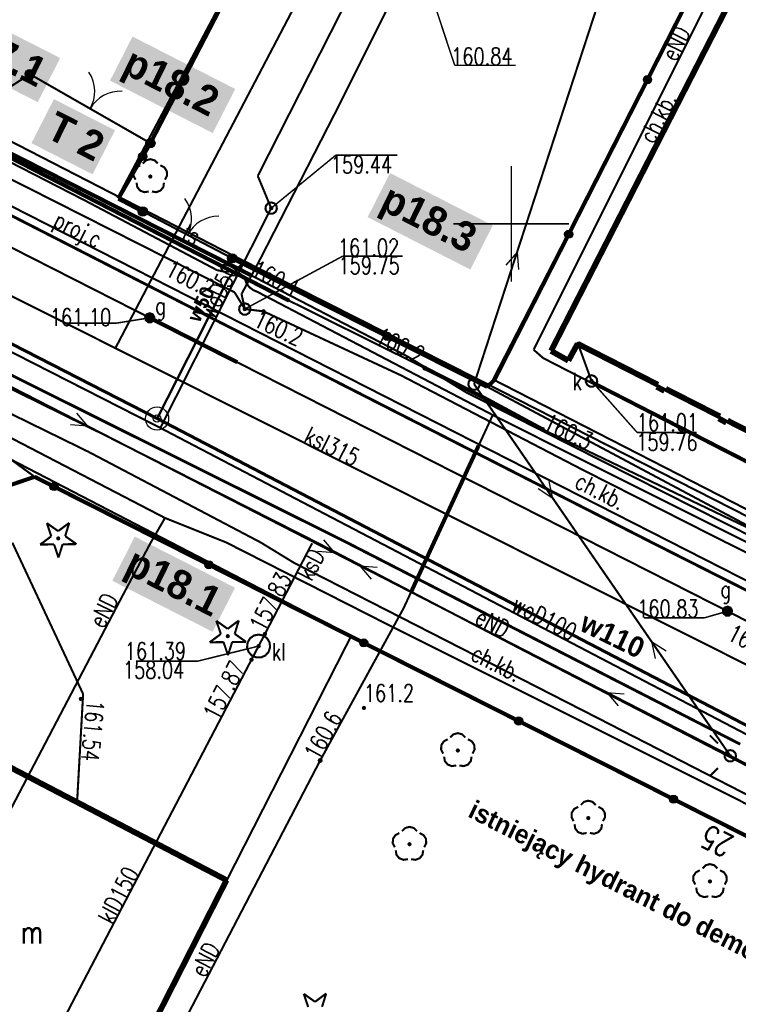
# Model space of a CAD drawing. Extents: x 0 to 7432618, y -40 to 5712028.
# Tile 37 of 165: x 7430579 to 7430610, y 5711566 to 5711609. Entities that reach past the tile are written whole.
import ezdxf
from ezdxf.enums import TextEntityAlignment as Align

# ---------------------------------------------------------------- set-up
doc = ezdxf.new("R2010")
doc.units = 0
doc.header["$MEASUREMENT"] = 0
for name, pattern in [('0', [1.5, 1, -0.5]), ('2218', [1, 0.5, -0.5]), ('3901', [0]), ('5102', [0])]:
    doc.linetypes.add(name, pattern=pattern)
for name, color, linetype in [('Dzialki', 7, 'Continuous'), ('EADTD_T_0', 7, 'Continuous'), ('EGBB_E_T_0', 7, 'Continuous'), ('EGBB_L_0', 7, 'Continuous'), ('OPISY', 7, 'Continuous'), ('OTK_E_T_1', 7, 'Continuous'), ('OTK_L_0', 7, 'Continuous'), ('OTK_L_1', 7, 'Continuous'), ('OTK_L_2', 7, 'Continuous'), ('OTO_L_0', 7, 'Continuous'), ('OTO_L_1', 7, 'Continuous'), ('OTR_T_0', 7, 'Continuous'), ('OTR_T_1', 7, 'Continuous'), ('OTZ_T_0', 7, 'Continuous'), ('OTZ_T_1', 7, 'Continuous'), ('P_SUCP_E_T_0', 7, 'Continuous'), ('P_SUCP_L_0', 7, 'Continuous'), ('SUE_T_3', 7, 'Continuous'), ('SUEP_E_T_0', 7, 'Continuous'), ('SUEP_L_0', 7, 'Continuous'), ('SUER_T_0', 7, 'Continuous'), ('SUG_E_T_4', 7, 'Continuous'), ('SUG_T_2', 7, 'Continuous'), ('SUGP_L_0', 7, 'Continuous'), ('SUGR_T_0', 7, 'Continuous'), ('SUK_E_T_2', 7, 'Continuous'), ('SUK_E_T_4', 7, 'Continuous'), ('SUK_T_2', 7, 'Continuous'), ('SUK_T_3', 7, 'Continuous'), ('SUKP_E_T_0', 7, 'Continuous'), ('SUKP_L_0', 7, 'Continuous'), ('SUKR_T_0', 7, 'Continuous'), ('SUL_L_1', 7, 'Continuous'), ('SUP_T_0', 7, 'Continuous'), ('SUP_T_2', 7, 'Continuous'), ('SUTP_E_T_0', 7, 'Continuous'), ('SUTP_L_0', 7, 'Continuous'), ('SUTR_T_0', 7, 'Continuous'), ('SUWP_E_T_0', 7, 'Continuous'), ('SUWP_L_0', 7, 'Continuous'), ('SUWR_T_0', 7, 'Continuous'), ('Uzytki', 7, 'Continuous'), ('zakres', 7, 'Continuous')]:
    doc.layers.add(name, color=color, linetype=linetype)
doc.layers.add('woda przyłącze', color=140, linetype='Continuous', lineweight=50)
doc.layers.add('woda sieć', color=150, linetype='Continuous', lineweight=70)
doc.styles.add('25', font='GOTHIC.TTF', dxfattribs={"oblique": 8, "height": 0.35})
doc.styles.add('STYL_ARIAL', font='simplex', dxfattribs={"width": 0.75, "oblique": 0.1})

# ---------------------------------------------------------------- blocks, each defined once
blk = doc.blocks.new('OTOB')
at = {"color": 0}
for centre, start, end in [((-1.5, 0), 0, 63.2606), ((1.5, 0), 116.7394, 180)]:
    blk.add_arc(centre, 1.5, start, end, dxfattribs=at)
blk = doc.blocks.new('KOGR')
at = {"color": 0}
for radius in [0.2, 0.18, 0.16, 0.14, 0.12, 0.1, 0.08, 0.06, 0.04, 0.02]:
    blk.add_circle((0, 0), radius, dxfattribs=at)

msp = doc.modelspace()

# ---------------------------------------------------------------- hatches: boundary and pattern name
at = {"layer": 'woda sieć', "linetype": 'ByBlock'}
for points in [[(7430580.499, 5711607.168), (7430576.164, 5711609.377), (7430575.193, 5711607.471), (7430579.528, 5711605.262)], [(7430588.067, 5711605.832), (7430583.625, 5711608.096), (7430582.654, 5711606.19), (7430587.095, 5711603.926)], [(7430582.87, 5711604.047), (7430580.228, 5711605.393), (7430579.256, 5711603.487), (7430581.898, 5711602.141)], [(7430599.202, 5711599.934), (7430594.761, 5711602.197), (7430593.789, 5711600.291), (7430598.231, 5711598.028)], [(7430588.059, 5711584.276), (7430583.724, 5711586.485), (7430582.753, 5711584.579), (7430587.088, 5711582.37)]]:
    msp.add_hatch(color=256, dxfattribs=at).paths.add_polyline_path(points)

# ---------------------------------------------------------------- linework, layer by layer
at = {"layer": 'Dzialki', "color": 18, "true_color": 0x000000, "const_width": 0.09}
for points in [[(7430529.72, 5711628.59), (7430583.01, 5711601.18)], [(7430583.01, 5711601.18), (7430596.889, 5711627.354)], [(7430599.08, 5711593.02), (7430609.73, 5711613.73)], [(7430583.01, 5711601.18), (7430584.03, 5711600.66)], [(7430584.03, 5711600.66), (7430587.94, 5711598.65)], [(7430587.94, 5711598.65), (7430599.08, 5711593.02)], [(7430593.08, 5711582.19), (7430565.27, 5711596.61)], [(7430599.08, 5711593.02), (7430659.8, 5711562.1)], [(7430579.355, 5711555.245), (7430593.08, 5711582.19)], [(7430623.58, 5711566.82), (7430593.08, 5711582.19)]]:
    msp.add_lwpolyline(points, dxfattribs=at)
at = {"layer": 'EGBB_L_0', "color": 18, "true_color": 0x000000, "const_width": 0.25}
for points in [[(7430614.134, 5711618.737), (7430601.72, 5711594.51)], [(7430601.72, 5711594.51), (7430602.47, 5711594.09)], [(7430602.47, 5711594.09), (7430602.87, 5711594.82)], [(7430602.87, 5711594.82), (7430606.34, 5711593.05)], [(7430606.34, 5711593.05), (7430606.29, 5711592.96)], [(7430606.29, 5711592.96), (7430606.63, 5711592.78)], [(7430606.63, 5711592.78), (7430606.68, 5711592.87)], [(7430606.68, 5711592.87), (7430609.02, 5711591.68)], [(7430609.02, 5711591.68), (7430608.97, 5711591.59)], [(7430608.97, 5711591.59), (7430609.3, 5711591.41)], [(7430609.3, 5711591.41), (7430609.35, 5711591.5)], [(7430609.35, 5711591.5), (7430611.66, 5711590.32)], [(7430587.69, 5711571.637), (7430576.183, 5711577.636)], [(7430582.431, 5711561.301), (7430587.69, 5711571.637)]]:
    msp.add_lwpolyline(points, dxfattribs=at)
at = {"layer": 'OPISY', "color": 6}
for radius in [0.5, 0.16]:
    msp.add_circle((7430584.685, 5711591.587), radius, dxfattribs=at)
at = {"layer": 'OTK_L_0', "color": 18, "linetype": '0', "true_color": 0x000000, "const_width": 0.09}
for points in [[(7430587.44, 5711595.73), (7430569.92, 5711604.69)], [(7430571.14, 5711597.08), (7430592.89, 5711586.23)], [(7430606.04, 5711586.25), (7430587.44, 5711595.73)], [(7430592.89, 5711586.23), (7430609.9, 5711577.51)], [(7430620.11, 5711579.14), (7430606.04, 5711586.25)]]:
    msp.add_lwpolyline(points, dxfattribs=at)
at = {"layer": 'OTK_L_1', "color": 18, "true_color": 0x000000, "const_width": 0.125}
for points in [[(7430587.44, 5711595.73), (7430569.92, 5711604.69)], [(7430571.14, 5711597.08), (7430592.89, 5711586.23)], [(7430606.04, 5711586.25), (7430587.44, 5711595.73)], [(7430592.89, 5711586.23), (7430609.9, 5711577.51)], [(7430620.11, 5711579.14), (7430606.04, 5711586.25)]]:
    msp.add_lwpolyline(points, dxfattribs=at)
at = {"layer": 'OTK_L_2', "color": 18, "linetype": '0', "true_color": 0x000000, "const_width": 0.09}
for points in [[(7430601.72, 5711594.51), (7430614.134, 5711618.737)], [(7430609.708, 5711613.724), (7430599.27, 5711593.25)], [(7430579.19, 5711606.47), (7430576.32, 5711604.63)], [(7430584.398, 5711603.489), (7430579.19, 5711606.47)], [(7430569.92, 5711604.69), (7430587.44, 5711595.73)], [(7430583.011, 5711601.092), (7430584.398, 5711603.489)], [(7430584.069, 5711600.537), (7430583.011, 5711601.092)], [(7430587.936, 5711598.513), (7430584.069, 5711600.537)], [(7430598.961, 5711592.959), (7430587.936, 5711598.513)], [(7430592.89, 5711586.23), (7430571.14, 5711597.08)], [(7430587.44, 5711595.73), (7430606.04, 5711586.25)], [(7430602.87, 5711594.82), (7430602.47, 5711594.09)], [(7430606.34, 5711593.05), (7430602.87, 5711594.82)], [(7430602.47, 5711594.09), (7430601.72, 5711594.51)], [(7430670.82, 5711554.65), (7430598.961, 5711592.959)], [(7430599.27, 5711593.25), (7430635.6, 5711574.64)], [(7430606.29, 5711592.96), (7430606.34, 5711593.05)], [(7430606.63, 5711592.78), (7430606.29, 5711592.96)], [(7430606.68, 5711592.87), (7430606.63, 5711592.78)], [(7430609.02, 5711591.68), (7430606.68, 5711592.87)], [(7430608.97, 5711591.59), (7430609.02, 5711591.68)], [(7430609.3, 5711591.41), (7430608.97, 5711591.59)], [(7430609.35, 5711591.5), (7430609.3, 5711591.41)], [(7430611.66, 5711590.32), (7430609.35, 5711591.5)], [(7430578.37, 5711589.82), (7430579.393, 5711589.069)], [(7430579.393, 5711589.069), (7430592.997, 5711582.207)], [(7430581.49, 5711579.68), (7430578.43, 5711586.22)], [(7430609.9, 5711577.51), (7430592.89, 5711586.23)], [(7430606.04, 5711586.25), (7430620.11, 5711579.14)], [(7430592.997, 5711582.207), (7430620.41, 5711568.38)], [(7430581.229, 5711575.005), (7430581.49, 5711579.68)], [(7430576.183, 5711577.636), (7430581.229, 5711575.005)]]:
    msp.add_lwpolyline(points, dxfattribs=at)
at = {"layer": 'OTO_L_0', "color": 18, "linetype": '3901', "true_color": 0x000000, "const_width": 0.175}
for points in [[(7430590.99, 5711616.22), (7430584.398, 5711603.489)], [(7430599.27, 5711593.25), (7430609.708, 5711613.724)], [(7430584.398, 5711603.489), (7430583.011, 5711601.092)], [(7430583.011, 5711601.092), (7430584.069, 5711600.537)], [(7430587.936, 5711598.513), (7430598.961, 5711592.959)], [(7430598.961, 5711592.959), (7430599.27, 5711593.25)], [(7430579.393, 5711589.069), (7430577.275, 5711588.349)], [(7430592.997, 5711582.207), (7430579.393, 5711589.069)], [(7430620.41, 5711568.38), (7430592.997, 5711582.207)]]:
    msp.add_lwpolyline(points, dxfattribs=at)
at = {"layer": 'OTO_L_0', "color": 18, "true_color": 0x000000}
for centre, radius in [((7430605.89, 5711606.235), 0.175), ((7430605.89, 5711606.235), 0.158), ((7430605.89, 5711606.235), 0.14), ((7430605.89, 5711606.235), 0.122), ((7430605.89, 5711606.235), 0.105), ((7430605.89, 5711606.235), 0.0875), ((7430605.89, 5711606.235), 0.07), ((7430605.89, 5711606.235), 0.0525), ((7430605.89, 5711606.235), 0.035), ((7430584.066, 5711602.915), 0.175), ((7430584.066, 5711602.915), 0.158), ((7430584.066, 5711602.915), 0.14), ((7430584.066, 5711602.915), 0.122), ((7430584.066, 5711602.915), 0.105), ((7430584.066, 5711602.915), 0.0875), ((7430584.066, 5711602.915), 0.07), ((7430584.066, 5711602.915), 0.0525), ((7430584.066, 5711602.915), 0.035), ((7430602.484, 5711599.553), 0.175), ((7430602.484, 5711599.553), 0.158), ((7430602.484, 5711599.553), 0.14), ((7430602.484, 5711599.553), 0.122), ((7430602.484, 5711599.553), 0.105), ((7430602.484, 5711599.553), 0.0875), ((7430602.484, 5711599.553), 0.07), ((7430602.484, 5711599.553), 0.0525), ((7430602.484, 5711599.553), 0.035), ((7430594.634, 5711595.139), 0.175), ((7430594.634, 5711595.139), 0.158), ((7430594.634, 5711595.139), 0.14), ((7430594.634, 5711595.139), 0.122), ((7430594.634, 5711595.139), 0.105), ((7430594.634, 5711595.139), 0.0875), ((7430594.634, 5711595.139), 0.07), ((7430594.634, 5711595.139), 0.0525), ((7430594.634, 5711595.139), 0.035), ((7430580.232, 5711588.646), 0.175), ((7430580.232, 5711588.646), 0.158), ((7430580.232, 5711588.646), 0.14), ((7430580.232, 5711588.646), 0.122), ((7430580.232, 5711588.646), 0.105), ((7430580.232, 5711588.646), 0.0875), ((7430580.232, 5711588.646), 0.07), ((7430580.232, 5711588.646), 0.0525), ((7430580.232, 5711588.646), 0.035), ((7430586.928, 5711585.268), 0.175), ((7430586.928, 5711585.268), 0.158), ((7430586.928, 5711585.268), 0.14), ((7430586.928, 5711585.268), 0.122), ((7430586.928, 5711585.268), 0.105), ((7430586.928, 5711585.268), 0.0875), ((7430586.928, 5711585.268), 0.07), ((7430586.928, 5711585.268), 0.0525), ((7430586.928, 5711585.268), 0.035), ((7430593.625, 5711581.891), 0.175), ((7430593.625, 5711581.891), 0.158), ((7430593.625, 5711581.891), 0.14), ((7430593.625, 5711581.891), 0.122), ((7430593.625, 5711581.891), 0.105), ((7430593.625, 5711581.891), 0.0875), ((7430593.625, 5711581.891), 0.07), ((7430593.625, 5711581.891), 0.0525), ((7430593.625, 5711581.891), 0.035), ((7430600.321, 5711578.513), 0.175), ((7430600.321, 5711578.513), 0.158), ((7430600.321, 5711578.513), 0.14), ((7430600.321, 5711578.513), 0.122), ((7430600.321, 5711578.513), 0.105), ((7430600.321, 5711578.513), 0.0875), ((7430600.321, 5711578.513), 0.07), ((7430600.321, 5711578.513), 0.0525), ((7430600.321, 5711578.513), 0.035), ((7430607.017, 5711575.135), 0.175), ((7430607.017, 5711575.135), 0.158), ((7430607.017, 5711575.135), 0.14), ((7430607.017, 5711575.135), 0.122), ((7430607.017, 5711575.135), 0.105), ((7430607.017, 5711575.135), 0.0875), ((7430607.017, 5711575.135), 0.07), ((7430607.017, 5711575.135), 0.0525), ((7430607.017, 5711575.135), 0.035)]:
    msp.add_circle(centre, radius, dxfattribs=at)
at = {"layer": 'OTO_L_1', "color": 18, "true_color": 0x000000, "const_width": 0.09}
for points in [[(7430579.19, 5711606.47), (7430584.398, 5711603.489)], [(7430584.398, 5711603.489), (7430579.19, 5711606.47)], [(7430584.069, 5711600.537), (7430587.936, 5711598.513)], [(7430587.936, 5711598.513), (7430584.069, 5711600.537)]]:
    msp.add_lwpolyline(points, dxfattribs=at)
at = {"layer": 'OTR_T_0', "color": 18, "true_color": 0x000000, "const_width": 0.09}
msp.add_lwpolyline([(7430581.39, 5711579.515), (7430581.422, 5711579.502), (7430581.435, 5711579.47), (7430581.422, 5711579.438), (7430581.39, 5711579.425), (7430581.358, 5711579.438), (7430581.345, 5711579.47), (7430581.358, 5711579.502), (7430581.39, 5711579.515)], dxfattribs=at)
at = {"layer": 'OTR_T_1', "color": 18, "true_color": 0x000000, "const_width": 0.09}
msp.add_lwpolyline([(7430593.63, 5711579.125), (7430593.662, 5711579.112), (7430593.675, 5711579.08), (7430593.662, 5711579.048), (7430593.63, 5711579.035), (7430593.598, 5711579.048), (7430593.585, 5711579.08), (7430593.598, 5711579.112), (7430593.63, 5711579.125)], dxfattribs=at)
at = {"layer": 'OTZ_T_0', "color": 96, "true_color": 0x008000, "const_width": 0.09}
for points in [[(7430584.07, 5711602.61), (7430584.207, 5711602.747), (7430584.394, 5711602.797), (7430584.581, 5711602.747), (7430584.718, 5711602.61)], [(7430583.758, 5711601.912), (7430583.67, 5711602.085), (7430583.681, 5711602.278), (7430583.786, 5711602.441), (7430583.958, 5711602.529)], [(7430584.83, 5711602.529), (7430585.002, 5711602.441), (7430585.107, 5711602.278), (7430585.118, 5711602.085), (7430585.03, 5711601.912)], [(7430584.325, 5711601.4), (7430584.134, 5711601.37), (7430583.953, 5711601.44), (7430583.831, 5711601.59), (7430583.801, 5711601.781)], [(7430584.394, 5711602.092), (7430584.426, 5711602.078), (7430584.439, 5711602.047), (7430584.426, 5711602.015), (7430584.394, 5711602.002), (7430584.362, 5711602.015), (7430584.349, 5711602.047), (7430584.362, 5711602.078), (7430584.394, 5711602.092)], [(7430584.987, 5711601.781), (7430584.957, 5711601.59), (7430584.835, 5711601.44), (7430584.654, 5711601.37), (7430584.463, 5711601.4)], [(7430597.366, 5711577.803), (7430597.503, 5711577.94), (7430597.69, 5711577.99), (7430597.877, 5711577.94), (7430598.014, 5711577.803)], [(7430597.054, 5711577.106), (7430596.966, 5711577.278), (7430596.977, 5711577.472), (7430597.082, 5711577.634), (7430597.254, 5711577.723)], [(7430598.126, 5711577.723), (7430598.298, 5711577.634), (7430598.403, 5711577.472), (7430598.414, 5711577.278), (7430598.326, 5711577.106)], [(7430597.69, 5711577.285), (7430597.722, 5711577.272), (7430597.735, 5711577.24), (7430597.722, 5711577.208), (7430597.69, 5711577.195), (7430597.658, 5711577.208), (7430597.645, 5711577.24), (7430597.658, 5711577.272), (7430597.69, 5711577.285)], [(7430597.621, 5711576.594), (7430597.43, 5711576.564), (7430597.249, 5711576.633), (7430597.127, 5711576.784), (7430597.097, 5711576.975)], [(7430598.283, 5711576.975), (7430598.253, 5711576.784), (7430598.131, 5711576.633), (7430597.95, 5711576.564), (7430597.759, 5711576.594)], [(7430603.006, 5711574.883), (7430603.143, 5711575.02), (7430603.33, 5711575.07), (7430603.517, 5711575.02), (7430603.654, 5711574.883)], [(7430602.694, 5711574.186), (7430602.606, 5711574.358), (7430602.617, 5711574.552), (7430602.722, 5711574.714), (7430602.895, 5711574.803)], [(7430603.766, 5711574.803), (7430603.938, 5711574.714), (7430604.043, 5711574.552), (7430604.054, 5711574.358), (7430603.966, 5711574.186)], [(7430603.33, 5711574.365), (7430603.362, 5711574.352), (7430603.375, 5711574.32), (7430603.362, 5711574.288), (7430603.33, 5711574.275), (7430603.298, 5711574.288), (7430603.285, 5711574.32), (7430603.298, 5711574.352), (7430603.33, 5711574.365)], [(7430595.276, 5711573.753), (7430595.413, 5711573.89), (7430595.6, 5711573.94), (7430595.787, 5711573.89), (7430595.924, 5711573.753)], [(7430603.261, 5711573.674), (7430603.07, 5711573.644), (7430602.889, 5711573.713), (7430602.767, 5711573.864), (7430602.737, 5711574.055)], [(7430603.923, 5711574.055), (7430603.893, 5711573.864), (7430603.771, 5711573.713), (7430603.59, 5711573.644), (7430603.399, 5711573.674)], [(7430594.964, 5711573.056), (7430594.876, 5711573.228), (7430594.887, 5711573.422), (7430594.992, 5711573.584), (7430595.164, 5711573.673)], [(7430596.036, 5711573.673), (7430596.208, 5711573.584), (7430596.313, 5711573.422), (7430596.324, 5711573.228), (7430596.236, 5711573.056)], [(7430595.531, 5711572.544), (7430595.34, 5711572.514), (7430595.159, 5711572.583), (7430595.037, 5711572.734), (7430595.007, 5711572.925)], [(7430595.6, 5711573.235), (7430595.632, 5711573.222), (7430595.645, 5711573.19), (7430595.632, 5711573.158), (7430595.6, 5711573.145), (7430595.568, 5711573.158), (7430595.555, 5711573.19), (7430595.568, 5711573.222), (7430595.6, 5711573.235)], [(7430596.193, 5711572.925), (7430596.163, 5711572.734), (7430596.041, 5711572.583), (7430595.86, 5711572.514), (7430595.669, 5711572.544)], [(7430607.954, 5711571.446), (7430607.866, 5711571.618), (7430607.877, 5711571.812), (7430607.982, 5711571.974), (7430608.154, 5711572.062)], [(7430608.266, 5711572.143), (7430608.403, 5711572.28), (7430608.59, 5711572.33), (7430608.777, 5711572.28), (7430608.914, 5711572.143)], [(7430609.026, 5711572.062), (7430609.198, 5711571.974), (7430609.303, 5711571.812), (7430609.314, 5711571.618), (7430609.226, 5711571.446)], [(7430608.59, 5711571.625), (7430608.622, 5711571.612), (7430608.635, 5711571.58), (7430608.622, 5711571.548), (7430608.59, 5711571.535), (7430608.558, 5711571.548), (7430608.545, 5711571.58), (7430608.558, 5711571.612), (7430608.59, 5711571.625)], [(7430608.521, 5711570.934), (7430608.33, 5711570.904), (7430608.149, 5711570.973), (7430608.027, 5711571.124), (7430607.997, 5711571.315)], [(7430609.183, 5711571.315), (7430609.153, 5711571.124), (7430609.031, 5711570.973), (7430608.85, 5711570.904), (7430608.659, 5711570.934)]]:
    msp.add_lwpolyline(points, dxfattribs=at)
at = {"layer": 'OTZ_T_1', "color": 96, "true_color": 0x008000, "const_width": 0.09}
for points in [[(7430579.921, 5711587.068), (7430580.41, 5711586.721)], [(7430580.113, 5711586.499), (7430579.921, 5711587.068)], [(7430580.41, 5711586.721), (7430580.891, 5711587.08)], [(7430580.891, 5711587.08), (7430580.713, 5711586.507)], [(7430579.632, 5711586.141), (7430580.113, 5711586.499)], [(7430580.713, 5711586.507), (7430581.203, 5711586.16)], [(7430580.232, 5711586.148), (7430579.632, 5711586.141)], [(7430580.425, 5711585.58), (7430580.232, 5711586.148)], [(7430580.414, 5711586.451), (7430580.446, 5711586.438), (7430580.459, 5711586.406), (7430580.446, 5711586.374), (7430580.414, 5711586.361), (7430580.383, 5711586.374), (7430580.369, 5711586.406), (7430580.383, 5711586.438), (7430580.414, 5711586.451)], [(7430580.603, 5711586.153), (7430580.425, 5711585.58)], [(7430581.203, 5711586.16), (7430580.603, 5711586.153)], [(7430587.25, 5711582.844), (7430587.74, 5711582.497)], [(7430587.443, 5711582.275), (7430587.25, 5711582.844)], [(7430587.74, 5711582.497), (7430588.221, 5711582.856)], [(7430588.221, 5711582.856), (7430588.043, 5711582.283)], [(7430586.962, 5711581.917), (7430587.443, 5711582.275)], [(7430587.744, 5711582.227), (7430587.776, 5711582.213), (7430587.789, 5711582.182), (7430587.776, 5711582.15), (7430587.744, 5711582.137), (7430587.712, 5711582.15), (7430587.699, 5711582.182), (7430587.712, 5711582.213), (7430587.744, 5711582.227)], [(7430588.043, 5711582.283), (7430588.532, 5711581.936)], [(7430587.562, 5711581.924), (7430586.962, 5711581.917)], [(7430587.754, 5711581.356), (7430587.562, 5711581.924)], [(7430587.933, 5711581.929), (7430587.754, 5711581.356)], [(7430588.532, 5711581.936), (7430587.933, 5711581.929)], [(7430591.028, 5711566.724), (7430591.517, 5711566.377)], [(7430591.22, 5711566.156), (7430591.028, 5711566.724)], [(7430591.517, 5711566.377), (7430591.998, 5711566.736)], [(7430591.998, 5711566.736), (7430591.82, 5711566.163)]]:
    msp.add_lwpolyline(points, dxfattribs=at)
at = {"layer": 'P_SUCP_L_0', "color": 6, "linetype": '0', "true_color": 0xed00ed, "const_width": 0.09}
msp.add_lwpolyline([(7430574.914, 5711602.534), (7430634.145, 5711572.373)], dxfattribs=at)
at = {"layer": 'SUE_T_3', "color": 18, "true_color": 0x000000, "const_width": 0.09}
for points in [[(7430608.94, 5711577.54), (7430608.586, 5711577.894)], [(7430609.47, 5711577.26), (7430609.605, 5711577.22), (7430609.697, 5711577.114), (7430609.718, 5711576.974), (7430609.659, 5711576.846), (7430609.54, 5711576.77), (7430609.4, 5711576.77), (7430609.281, 5711576.846), (7430609.223, 5711576.974), (7430609.243, 5711577.114), (7430609.335, 5711577.22), (7430609.47, 5711577.26)], [(7430609.47, 5711577.035), (7430609.488, 5711577.028), (7430609.495, 5711577.01), (7430609.488, 5711576.992), (7430609.47, 5711576.985), (7430609.452, 5711576.992), (7430609.445, 5711577.01), (7430609.452, 5711577.028), (7430609.47, 5711577.035)], [(7430608.94, 5711576.48), (7430608.586, 5711576.126)]]:
    msp.add_lwpolyline(points, dxfattribs=at)
at = {"layer": 'SUEP_L_0', "color": 1, "true_color": 0xff0000}
for p, q in [((7430600.252, 5711598.782), (7430599.765, 5711598.212)), ((7430600.252, 5711598.782), (7430600.31, 5711598.034)), ((7430581.699, 5711591.252), (7430581.213, 5711591.824)), ((7430581.699, 5711591.252), (7430580.951, 5711591.313)), ((7430601.798, 5711588.137), (7430601.641, 5711588.871)), ((7430601.798, 5711588.137), (7430601.169, 5711588.545)), ((7430592.377, 5711585.776), (7430591.891, 5711586.348)), ((7430592.377, 5711585.776), (7430591.629, 5711585.837)), ((7430593.453, 5711585.224), (7430593.939, 5711584.652)), ((7430593.453, 5711585.224), (7430594.201, 5711585.163)), ((7430606.064, 5711581.95), (7430606.221, 5711581.216)), ((7430606.064, 5711581.95), (7430606.694, 5711581.542)), ((7430604.131, 5711579.748), (7430604.617, 5711579.176)), ((7430604.131, 5711579.748), (7430604.879, 5711579.687))]:
    msp.add_line(p, q, dxfattribs=at)
at = {"layer": 'SUEP_L_0', "color": 1, "linetype": '5102', "true_color": 0xff0000, "const_width": 0.09}
for points in [[(7430598.393, 5711593.077), (7430605.75, 5711615.645)], [(7430609.47, 5711577.01), (7430576.36, 5711593.99)], [(7430609.47, 5711577.01), (7430598.393, 5711593.077)], [(7430641.19, 5711560.85), (7430609.47, 5711577.01)]]:
    msp.add_lwpolyline(points, dxfattribs=at)
at = {"layer": 'SUEP_L_0', "color": 1, "true_color": 0xff0000, "const_width": 0.09}
for points in [[(7430611.37, 5711615.37), (7430600.97, 5711594.56)], [(7430590.4, 5711596.68), (7430572.37, 5711605.93)], [(7430581.59, 5711601), (7430576.37, 5711603.68)], [(7430587.28, 5711598), (7430581.59, 5711601)], [(7430563.45, 5711599.1), (7430581.72, 5711590.15)], [(7430587.66, 5711597.92), (7430587.28, 5711598)], [(7430587.66, 5711597.92), (7430587.891, 5711597.964), (7430588.123, 5711597.926), (7430588.327, 5711597.81), (7430588.479, 5711597.631), (7430588.56, 5711597.41)], [(7430589.03, 5711597.06), (7430588.847, 5711597.138), (7430588.687, 5711597.257), (7430588.56, 5711597.41)], [(7430599.2, 5711591.74), (7430589.03, 5711597.06)], [(7430596.26, 5711593.77), (7430590.4, 5711596.68)], [(7430600.97, 5711594.56), (7430601.38, 5711594.2)], [(7430601.38, 5711594.2), (7430616.84, 5711586.26)], [(7430598.83, 5711592.48), (7430596.26, 5711593.77)], [(7430577.03, 5711593.53), (7430582.39, 5711590.89)], [(7430601.35, 5711591.12), (7430598.83, 5711592.48)], [(7430599.2, 5711591.74), (7430598.586, 5711590.411)], [(7430601.19, 5711590.74), (7430599.2, 5711591.74)], [(7430585.03, 5711587.29), (7430578.33, 5711590.77)], [(7430582.39, 5711590.89), (7430591.59, 5711586.23)], [(7430610.16, 5711586.25), (7430601.19, 5711590.74)], [(7430612.02, 5711586.01), (7430601.35, 5711591.12)], [(7430598.586, 5711590.411), (7430598.1, 5711589.36)], [(7430581.72, 5711590.15), (7430589.17, 5711586.23)], [(7430598.1, 5711589.36), (7430596.67, 5711586.24)], [(7430585.03, 5711587.29), (7430584.41, 5711586.22)], [(7430587.68, 5711586.23), (7430585.03, 5711587.29)], [(7430584.41, 5711586.22), (7430583.12, 5711583.79)], [(7430594.51, 5711582.76), (7430587.68, 5711586.23)], [(7430589.17, 5711586.23), (7430590.61, 5711585.35)], [(7430591.59, 5711586.23), (7430600.64, 5711581.51)], [(7430596.67, 5711586.24), (7430595.657, 5711584.061)], [(7430590.61, 5711585.35), (7430603.92, 5711578.55)], [(7430595.657, 5711584.061), (7430595.34, 5711583.38)], [(7430583.12, 5711583.79), (7430577.8, 5711573.63)], [(7430595.34, 5711583.38), (7430591.74, 5711576.81)], [(7430608.73, 5711575.65), (7430594.51, 5711582.76)], [(7430600.64, 5711581.51), (7430621.73, 5711570.62)], [(7430603.92, 5711578.55), (7430615.56, 5711572.57)], [(7430591.74, 5711576.81), (7430584.5, 5711562.92)], [(7430619.33, 5711570.33), (7430608.73, 5711575.65)]]:
    msp.add_lwpolyline(points, dxfattribs=at)
at = {"layer": 'SUER_T_0', "color": 1, "true_color": 0xff0000, "const_width": 0.09}
for points in [[(7430596.26, 5711593.832), (7430596.304, 5711593.814), (7430596.322, 5711593.77), (7430596.304, 5711593.726), (7430596.26, 5711593.707), (7430596.216, 5711593.726), (7430596.197, 5711593.77), (7430596.216, 5711593.814), (7430596.26, 5711593.832)], [(7430601.35, 5711591.183), (7430601.394, 5711591.164), (7430601.412, 5711591.12), (7430601.394, 5711591.076), (7430601.35, 5711591.058), (7430601.306, 5711591.076), (7430601.287, 5711591.12), (7430601.306, 5711591.164), (7430601.35, 5711591.183)], [(7430591.74, 5711576.872), (7430591.784, 5711576.854), (7430591.803, 5711576.81), (7430591.784, 5711576.766), (7430591.74, 5711576.747), (7430591.696, 5711576.766), (7430591.678, 5711576.81), (7430591.696, 5711576.854), (7430591.74, 5711576.872)]]:
    msp.add_lwpolyline(points, dxfattribs=at)
at = {"layer": 'SUG_T_2', "color": 56, "true_color": 0x808000, "const_width": 0.09}
for points in [[(7430584.37, 5711596.14), (7430584.499, 5711596.093), (7430584.567, 5711595.975), (7430584.543, 5711595.84), (7430584.438, 5711595.752), (7430584.302, 5711595.752), (7430584.197, 5711595.84), (7430584.173, 5711595.975), (7430584.241, 5711596.093), (7430584.37, 5711596.14)], [(7430584.37, 5711596.115), (7430584.482, 5711596.074), (7430584.542, 5711595.97), (7430584.522, 5711595.853), (7430584.43, 5711595.776), (7430584.31, 5711595.776), (7430584.218, 5711595.853), (7430584.198, 5711595.97), (7430584.258, 5711596.074), (7430584.37, 5711596.115)], [(7430584.37, 5711596.09), (7430584.476, 5711596.046), (7430584.52, 5711595.94), (7430584.476, 5711595.834), (7430584.37, 5711595.79), (7430584.264, 5711595.834), (7430584.22, 5711595.94), (7430584.264, 5711596.046), (7430584.37, 5711596.09)], [(7430584.37, 5711596.065), (7430584.458, 5711596.028), (7430584.495, 5711595.94), (7430584.458, 5711595.852), (7430584.37, 5711595.815), (7430584.282, 5711595.852), (7430584.245, 5711595.94), (7430584.282, 5711596.028), (7430584.37, 5711596.065)], [(7430584.37, 5711596.04), (7430584.441, 5711596.011), (7430584.47, 5711595.94), (7430584.441, 5711595.869), (7430584.37, 5711595.84), (7430584.299, 5711595.869), (7430584.27, 5711595.94), (7430584.299, 5711596.011), (7430584.37, 5711596.04)], [(7430584.37, 5711596.015), (7430584.423, 5711595.993), (7430584.445, 5711595.94), (7430584.423, 5711595.887), (7430584.37, 5711595.865), (7430584.317, 5711595.887), (7430584.295, 5711595.94), (7430584.317, 5711595.993), (7430584.37, 5711596.015)], [(7430584.37, 5711595.99), (7430584.405, 5711595.975), (7430584.42, 5711595.94), (7430584.405, 5711595.905), (7430584.37, 5711595.89), (7430584.335, 5711595.905), (7430584.32, 5711595.94), (7430584.335, 5711595.975), (7430584.37, 5711595.99)], [(7430584.37, 5711595.965), (7430584.388, 5711595.958), (7430584.395, 5711595.94), (7430584.388, 5711595.922), (7430584.37, 5711595.915), (7430584.352, 5711595.922), (7430584.345, 5711595.94), (7430584.352, 5711595.958), (7430584.37, 5711595.965)], [(7430584.37, 5711595.947), (7430584.375, 5711595.945), (7430584.377, 5711595.94), (7430584.375, 5711595.935), (7430584.37, 5711595.933), (7430584.365, 5711595.935), (7430584.363, 5711595.94), (7430584.365, 5711595.945), (7430584.37, 5711595.947)], [(7430609.35, 5711583.46), (7430609.479, 5711583.413), (7430609.547, 5711583.295), (7430609.523, 5711583.16), (7430609.418, 5711583.072), (7430609.282, 5711583.072), (7430609.177, 5711583.16), (7430609.153, 5711583.295), (7430609.221, 5711583.413), (7430609.35, 5711583.46)], [(7430609.35, 5711583.435), (7430609.463, 5711583.394), (7430609.522, 5711583.29), (7430609.502, 5711583.173), (7430609.41, 5711583.096), (7430609.29, 5711583.096), (7430609.198, 5711583.173), (7430609.178, 5711583.29), (7430609.237, 5711583.394), (7430609.35, 5711583.435)], [(7430609.35, 5711583.41), (7430609.456, 5711583.366), (7430609.5, 5711583.26), (7430609.456, 5711583.154), (7430609.35, 5711583.11), (7430609.244, 5711583.154), (7430609.2, 5711583.26), (7430609.244, 5711583.366), (7430609.35, 5711583.41)], [(7430609.35, 5711583.385), (7430609.438, 5711583.348), (7430609.475, 5711583.26), (7430609.438, 5711583.172), (7430609.35, 5711583.135), (7430609.262, 5711583.172), (7430609.225, 5711583.26), (7430609.262, 5711583.348), (7430609.35, 5711583.385)], [(7430609.35, 5711583.36), (7430609.421, 5711583.331), (7430609.45, 5711583.26), (7430609.421, 5711583.189), (7430609.35, 5711583.16), (7430609.279, 5711583.189), (7430609.25, 5711583.26), (7430609.279, 5711583.331), (7430609.35, 5711583.36)], [(7430609.35, 5711583.335), (7430609.403, 5711583.313), (7430609.425, 5711583.26), (7430609.403, 5711583.207), (7430609.35, 5711583.185), (7430609.297, 5711583.207), (7430609.275, 5711583.26), (7430609.297, 5711583.313), (7430609.35, 5711583.335)], [(7430609.35, 5711583.31), (7430609.385, 5711583.295), (7430609.4, 5711583.26), (7430609.385, 5711583.225), (7430609.35, 5711583.21), (7430609.315, 5711583.225), (7430609.3, 5711583.26), (7430609.315, 5711583.295), (7430609.35, 5711583.31)], [(7430609.35, 5711583.285), (7430609.368, 5711583.278), (7430609.375, 5711583.26), (7430609.368, 5711583.242), (7430609.35, 5711583.235), (7430609.332, 5711583.242), (7430609.325, 5711583.26), (7430609.332, 5711583.278), (7430609.35, 5711583.285)], [(7430609.35, 5711583.267), (7430609.355, 5711583.265), (7430609.357, 5711583.26), (7430609.355, 5711583.255), (7430609.35, 5711583.253), (7430609.345, 5711583.255), (7430609.343, 5711583.26), (7430609.345, 5711583.265), (7430609.35, 5711583.267)]]:
    msp.add_lwpolyline(points, dxfattribs=at)
at = {"layer": 'SUGP_L_0', "color": 56, "true_color": 0x808000, "const_width": 0.09}
for points in [[(7430570.12, 5711603.18), (7430584.37, 5711595.94)], [(7430584.37, 5711595.94), (7430588.15, 5711594.021)], [(7430588.15, 5711594.021), (7430609.35, 5711583.26)], [(7430609.35, 5711583.26), (7430628.09, 5711573.69)]]:
    msp.add_lwpolyline(points, dxfattribs=at)
at = {"layer": 'SUGR_T_0', "color": 56, "true_color": 0x808000, "const_width": 0.065}
for points in [[(7430584.37, 5711595.94), (7430582.936, 5711595.712)], [(7430584.37, 5711596.003), (7430584.414, 5711595.984), (7430584.433, 5711595.94), (7430584.414, 5711595.896), (7430584.37, 5711595.878), (7430584.326, 5711595.896), (7430584.308, 5711595.94), (7430584.326, 5711595.984), (7430584.37, 5711596.003)], [(7430580.602, 5711595.712), (7430582.936, 5711595.712)], [(7430609.35, 5711583.26), (7430608.349, 5711582.973)], [(7430609.35, 5711583.322), (7430609.394, 5711583.304), (7430609.412, 5711583.26), (7430609.394, 5711583.216), (7430609.35, 5711583.197), (7430609.306, 5711583.216), (7430609.287, 5711583.26), (7430609.306, 5711583.304), (7430609.35, 5711583.322)], [(7430605.743, 5711582.973), (7430608.349, 5711582.973)]]:
    msp.add_lwpolyline(points, dxfattribs=at)
at = {"layer": 'SUK_T_2', "color": 36, "true_color": 0x803300, "const_width": 0.09}
msp.add_lwpolyline([(7430589.076, 5711582.251), (7430589.28, 5711582.208), (7430589.448, 5711582.086), (7430589.552, 5711581.906), (7430589.573, 5711581.699), (7430589.509, 5711581.501), (7430589.37, 5711581.346), (7430589.18, 5711581.262), (7430588.972, 5711581.262), (7430588.782, 5711581.346), (7430588.643, 5711581.501), (7430588.579, 5711581.699), (7430588.601, 5711581.906), (7430588.705, 5711582.086), (7430588.873, 5711582.208), (7430589.076, 5711582.251)], dxfattribs=at)
at = {"layer": 'SUK_T_3', "color": 36, "true_color": 0x803300, "const_width": 0.09}
msp.add_lwpolyline([(7430603.47, 5711593.46), (7430603.605, 5711593.42), (7430603.697, 5711593.314), (7430603.718, 5711593.174), (7430603.659, 5711593.046), (7430603.54, 5711592.97), (7430603.4, 5711592.97), (7430603.281, 5711593.046), (7430603.223, 5711593.174), (7430603.243, 5711593.314), (7430603.335, 5711593.42), (7430603.47, 5711593.46)], dxfattribs=at)
at = {"layer": 'SUKP_L_0', "color": 36, "true_color": 0x803300, "const_width": 0.09}
for points in [[(7430582.885, 5711594.63), (7430599.39, 5711626.104)], [(7430570.68, 5711600.75), (7430582.885, 5711594.63)], [(7430582.885, 5711594.63), (7430612.46, 5711579.8)], [(7430603.47, 5711593.21), (7430602.888, 5711594.811)], [(7430619.314, 5711585.094), (7430603.47, 5711593.21)], [(7430589.076, 5711581.751), (7430591.391, 5711586.195)], [(7430589.076, 5711581.751), (7430578.09, 5711560.735)]]:
    msp.add_lwpolyline(points, dxfattribs=at)
at = {"layer": 'SUKR_T_0', "color": 36, "true_color": 0x803300, "const_width": 0.065}
for points in [[(7430602.888, 5711594.873), (7430602.932, 5711594.855), (7430602.95, 5711594.811), (7430602.932, 5711594.767), (7430602.888, 5711594.748), (7430602.844, 5711594.767), (7430602.825, 5711594.811), (7430602.844, 5711594.855), (7430602.888, 5711594.873)], [(7430603.47, 5711593.272), (7430603.514, 5711593.254), (7430603.532, 5711593.21), (7430603.514, 5711593.166), (7430603.47, 5711593.147), (7430603.426, 5711593.166), (7430603.407, 5711593.21), (7430603.426, 5711593.254), (7430603.47, 5711593.272)], [(7430603.47, 5711593.21), (7430605.442, 5711590.986)], [(7430605.442, 5711590.986), (7430608.02, 5711590.986)], [(7430589.35, 5711582.339), (7430589.394, 5711582.32), (7430589.412, 5711582.276), (7430589.394, 5711582.232), (7430589.35, 5711582.214), (7430589.306, 5711582.232), (7430589.287, 5711582.276), (7430589.306, 5711582.32), (7430589.35, 5711582.339)], [(7430589.076, 5711581.814), (7430589.12, 5711581.795), (7430589.139, 5711581.751), (7430589.12, 5711581.707), (7430589.076, 5711581.689), (7430589.032, 5711581.707), (7430589.014, 5711581.751), (7430589.032, 5711581.795), (7430589.076, 5711581.814)], [(7430589.076, 5711581.751), (7430586.436, 5711581.1)], [(7430583.776, 5711581.1), (7430586.436, 5711581.1)], [(7430588.769, 5711581.226), (7430588.813, 5711581.207), (7430588.831, 5711581.163), (7430588.813, 5711581.119), (7430588.769, 5711581.101), (7430588.725, 5711581.119), (7430588.706, 5711581.163), (7430588.725, 5711581.207), (7430588.769, 5711581.226)]]:
    msp.add_lwpolyline(points, dxfattribs=at)
at = {"layer": 'SUL_L_1', "color": 18, "true_color": 0x000000, "const_width": 0.175}
for points in [[(7430572.37, 5711605.93), (7430590.4, 5711596.68)], [(7430588.695, 5711597.808), (7430575.316, 5711604.591)], [(7430584.37, 5711595.94), (7430588.15, 5711594.021)], [(7430598.83, 5711592.48), (7430596.26, 5711593.77)], [(7430601.35, 5711591.12), (7430598.83, 5711592.48)], [(7430598.586, 5711590.411), (7430598.1, 5711589.36)], [(7430598.1, 5711589.36), (7430595.657, 5711584.061)]]:
    msp.add_lwpolyline(points, dxfattribs=at)
at = {"layer": 'SUP_T_0', "color": 18, "true_color": 0x000000, "const_width": 0.09}
msp.add_lwpolyline([(7430589.62, 5711600.929), (7430589.755, 5711600.89), (7430589.847, 5711600.783), (7430589.867, 5711600.644), (7430589.809, 5711600.516), (7430589.69, 5711600.44), (7430589.549, 5711600.44), (7430589.431, 5711600.516), (7430589.372, 5711600.644), (7430589.393, 5711600.783), (7430589.485, 5711600.89), (7430589.62, 5711600.929)], dxfattribs=at)
at = {"layer": 'SUP_T_0', "color": 30, "true_color": 0xff9100, "const_width": 0.09}
msp.add_lwpolyline([(7430588.48, 5711596.57), (7430588.615, 5711596.53), (7430588.707, 5711596.424), (7430588.728, 5711596.284), (7430588.669, 5711596.156), (7430588.55, 5711596.08), (7430588.41, 5711596.08), (7430588.291, 5711596.156), (7430588.232, 5711596.284), (7430588.253, 5711596.424), (7430588.345, 5711596.53), (7430588.48, 5711596.57)], dxfattribs=at)
at = {"layer": 'SUP_T_2', "color": 18, "true_color": 0x000000, "const_width": 0.09}
for points in [[(7430598.393, 5711593.327), (7430598.528, 5711593.287), (7430598.62, 5711593.181), (7430598.64, 5711593.042), (7430598.582, 5711592.913), (7430598.463, 5711592.837), (7430598.322, 5711592.837), (7430598.204, 5711592.913), (7430598.145, 5711593.042), (7430598.165, 5711593.181), (7430598.257, 5711593.287), (7430598.393, 5711593.327)], [(7430609.47, 5711577.26), (7430609.605, 5711577.22), (7430609.697, 5711577.114), (7430609.718, 5711576.974), (7430609.659, 5711576.846), (7430609.54, 5711576.77), (7430609.4, 5711576.77), (7430609.281, 5711576.846), (7430609.223, 5711576.974), (7430609.243, 5711577.114), (7430609.335, 5711577.22), (7430609.47, 5711577.26)]]:
    msp.add_lwpolyline(points, dxfattribs=at)
at = {"layer": 'SUTP_L_0', "color": 30, "true_color": 0xff9100, "const_width": 0.09}
for points in [[(7430592.48, 5711604.98), (7430597.67, 5711615.36)], [(7430579.4, 5711601.41), (7430563.63, 5711609.33)], [(7430589.09, 5711598.37), (7430592.48, 5711604.98)], [(7430588.695, 5711597.808), (7430575.316, 5711604.591)], [(7430588.04, 5711597.04), (7430579.4, 5711601.41)], [(7430588.34, 5711596.97), (7430589.09, 5711598.37)], [(7430595.513, 5711594.272), (7430588.695, 5711597.808)], [(7430588.48, 5711596.32), (7430588.04, 5711597.04)], [(7430588.48, 5711596.32), (7430588.34, 5711596.97)], [(7430589.29, 5711596.22), (7430588.48, 5711596.32)], [(7430595.24, 5711593.45), (7430589.29, 5711596.22)], [(7430598.022, 5711592.734), (7430595.513, 5711594.272)], [(7430603.03, 5711589.4), (7430595.24, 5711593.45)], [(7430615.83, 5711583.736), (7430598.022, 5711592.734)], [(7430609.25, 5711586.25), (7430603.03, 5711589.4)], [(7430642.75, 5711569.68), (7430609.25, 5711586.25)]]:
    msp.add_lwpolyline(points, dxfattribs=at)
at = {"layer": 'SUTR_T_0', "color": 30, "true_color": 0xff9100, "const_width": 0.065}
for points in [[(7430588.48, 5711596.32), (7430592.707, 5711598.602)], [(7430592.707, 5711598.602), (7430595.312, 5711598.602)], [(7430588.695, 5711597.871), (7430588.739, 5711597.852), (7430588.758, 5711597.808), (7430588.739, 5711597.764), (7430588.695, 5711597.746), (7430588.651, 5711597.764), (7430588.633, 5711597.808), (7430588.651, 5711597.852), (7430588.695, 5711597.871)], [(7430587.455, 5711597.398), (7430587.499, 5711597.38), (7430587.518, 5711597.336), (7430587.499, 5711597.292), (7430587.455, 5711597.273), (7430587.411, 5711597.292), (7430587.393, 5711597.336), (7430587.411, 5711597.38), (7430587.455, 5711597.398)], [(7430588.48, 5711596.383), (7430588.524, 5711596.364), (7430588.543, 5711596.32), (7430588.524, 5711596.276), (7430588.48, 5711596.258), (7430588.436, 5711596.276), (7430588.418, 5711596.32), (7430588.436, 5711596.364), (7430588.48, 5711596.383)], [(7430589.29, 5711596.282), (7430589.334, 5711596.264), (7430589.353, 5711596.22), (7430589.334, 5711596.176), (7430589.29, 5711596.157), (7430589.246, 5711596.176), (7430589.228, 5711596.22), (7430589.246, 5711596.264), (7430589.29, 5711596.282)]]:
    msp.add_lwpolyline(points, dxfattribs=at)
at = {"layer": 'SUWP_L_0', "color": 5, "true_color": 0x0000ff, "const_width": 0.09}
for points in [[(7430589.041, 5711602.073), (7430593.505, 5711610.854)], [(7430589.62, 5711600.679), (7430589.041, 5711602.073)], [(7430564.879, 5711601.347), (7430584.828, 5711591.183)], [(7430589.62, 5711600.679), (7430584.828, 5711591.183)], [(7430584.828, 5711591.183), (7430618.501, 5711573.58)]]:
    msp.add_lwpolyline(points, dxfattribs=at)
at = {"layer": 'SUWR_T_0', "color": 5, "true_color": 0x0000ff, "const_width": 0.065}
for points in [[(7430596.777, 5711609.202), (7430597.556, 5711606.851)], [(7430597.556, 5711606.851), (7430600.189, 5711606.851)], [(7430589.62, 5711600.679), (7430592.411, 5711602.967)], [(7430592.411, 5711602.967), (7430595.071, 5711602.967)], [(7430589.62, 5711600.742), (7430589.664, 5711600.724), (7430589.682, 5711600.679), (7430589.664, 5711600.635), (7430589.62, 5711600.617), (7430589.576, 5711600.635), (7430589.557, 5711600.679), (7430589.576, 5711600.724), (7430589.62, 5711600.742)]]:
    msp.add_lwpolyline(points, dxfattribs=at)
at = {"layer": 'Uzytki', "color": 96, "linetype": '2218', "true_color": 0x008000, "const_width": 0.09}
for points in [[(7430529.72, 5711628.59), (7430583.01, 5711601.18)], [(7430609.73, 5711613.73), (7430599.08, 5711593.02)], [(7430583.01, 5711601.18), (7430584.03, 5711600.66)], [(7430584.03, 5711600.66), (7430587.94, 5711598.65)], [(7430587.94, 5711598.65), (7430599.08, 5711593.02)], [(7430593.08, 5711582.19), (7430565.27, 5711596.61)], [(7430599.08, 5711593.02), (7430669.78, 5711557.02)], [(7430579.355, 5711555.245), (7430593.08, 5711582.19)], [(7430623.58, 5711566.82), (7430593.08, 5711582.19)]]:
    msp.add_lwpolyline(points, dxfattribs=at)
at = {"layer": 'woda przyłącze', "linetype": 'ByBlock'}
msp.add_lwpolyline([(7430584.696, 5711591.587), (7430587.78, 5711597.653), (7430588.462, 5711598.385)], dxfattribs=at)
at = {"layer": 'woda sieć', "linetype": 'ByBlock'}
msp.add_lwpolyline([(7430431.278, 5711669.42), (7430434.287, 5711667.928), (7430445.875, 5711662.16), (7430458.06, 5711656.094), (7430458.51, 5711655.87), (7430466.178, 5711652.052), (7430472.614, 5711648.754), (7430478.625, 5711645.609), (7430489.122, 5711640.303), (7430494.404, 5711637.639), (7430502.868, 5711633.381), (7430508.886, 5711630.388), (7430536.283, 5711616.268), (7430539.606, 5711614.594), (7430552.541, 5711608.054), (7430564.779, 5711601.79), (7430572.726, 5711597.718), (7430584.696, 5711591.587), (7430634.227, 5711565.801), (7430646.099, 5711559.831), (7430664.645, 5711550.495), (7430676.16, 5711544.687), (7430700.274, 5711532.14), (7430700.644, 5711531.954)], dxfattribs=at)
at = {"layer": 'zakres', "color": 18, "true_color": 0x000000, "const_width": 0.065}
for points in [[(7430600, 5711597.5), (7430600, 5711602.5)], [(7430597.5, 5711600), (7430602.5, 5711600)]]:
    msp.add_lwpolyline(points, dxfattribs=at)
at = {"layer": 'zakres', "color": 18, "true_color": 0x000000}
msp.add_point((7430600, 5711600), dxfattribs=at)

# ---------------------------------------------------------------- block references
at = {"layer": 'OTO_L_1', "color": 18, "true_color": 0x000000}
for p in [(7430579.19, 5711606.47), (7430584.398, 5711603.489), (7430584.069, 5711600.537), (7430587.936, 5711598.513)]:
    msp.add_blockref('KOGR', p, dxfattribs=at)
for p, rotation in [((7430581.794, 5711604.979), 330.21192), ((7430586.002, 5711599.525), 332.3777000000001)]:
    msp.add_blockref('OTOB', p, dxfattribs=dict(at, rotation=rotation))

# ---------------------------------------------------------------- texts
at = {"layer": 'EADTD_T_0', "color": 18, "true_color": 0x000000, "style": 'STYL_ARIAL', "width": 0.75}
msp.add_text('25', height=1, rotation=153.27, dxfattribs=at).set_placement((7430609.241, 5711574.035), align=Align.BOTTOM_CENTER)
at = {"layer": 'EGBB_E_T_0', "color": 18, "true_color": 0x000000, "style": 'STYL_ARIAL', "width": 0.75}
msp.add_text('m', height=1, dxfattribs=at).set_placement((7430579.282, 5711569.397), align=Align.MIDDLE_CENTER)
at = {"layer": 'OTK_E_T_1', "color": 18, "true_color": 0x000000, "style": 'STYL_ARIAL', "width": 0.75}
for rotation, p in [(63.2171, (7430606.331, 5711604.589)), (333.0152, (7430603.859, 5711588.457)), (333.4349, (7430599.366, 5711581.019))]:
    msp.add_text('ch.kb.', height=0.75, rotation=rotation, dxfattribs=at).set_placement(p, align=Align.MIDDLE_CENTER)
at = {"layer": 'OTR_T_0', "color": 18, "true_color": 0x000000, "style": 'STYL_ARIAL', "width": 0.75}
msp.add_text('160.85', height=0.75, rotation=332.7167, dxfattribs=at).set_placement((7430611.544, 5711580.645), align=Align.BOTTOM_RIGHT)
msp.add_text('161.54', height=0.75, rotation=264.6258, dxfattribs=at).set_placement((7430581.431, 5711579.466), align=Align.BOTTOM_LEFT)
at = {"layer": 'OTR_T_1', "color": 18, "true_color": 0x000000, "style": 'STYL_ARIAL', "width": 0.75}
msp.add_text('161.2', height=0.75, rotation=0.0614, dxfattribs=at).set_placement((7430593.63, 5711579.122), align=Align.BOTTOM_LEFT)
at = {"layer": 'P_SUCP_E_T_0', "color": 6, "true_color": 0xed00ed, "style": 'STYL_ARIAL', "width": 0.75}
msp.add_text('proj.c', height=0.75, rotation=333.0152, dxfattribs=at).set_placement((7430581.272, 5711599.76), align=Align.MIDDLE_CENTER)
at = {"layer": 'SUEP_E_T_0', "color": 1, "true_color": 0xff0000, "style": 'STYL_ARIAL', "width": 0.75}
for rotation, p in [(63.446, (7430607.113, 5711607.798)), (62.8673, (7430582.375, 5711583.295)), (332.4558, (7430599.196, 5711582.752)), (62.4697, (7430586.765, 5711568.206))]:
    msp.add_text('eND', height=0.75, rotation=rotation, dxfattribs=at).set_placement(p, align=Align.MIDDLE_CENTER)
at = {"layer": 'SUER_T_0', "color": 1, "true_color": 0xff0000, "style": 'STYL_ARIAL', "width": 0.75}
msp.add_text('160.2', height=0.75, rotation=333.5916, dxfattribs=at).set_placement((7430596.18, 5711594.259), align=Align.MIDDLE_RIGHT)
for s, rotation, p in [('160.3', 334.4096, (7430601.489, 5711591.491)), ('160.6', 60.984, (7430591.336, 5711576.944))]:
    msp.add_text(s, height=0.75, rotation=rotation, dxfattribs=at).set_placement(p, align=Align.MIDDLE_LEFT)
at = {"layer": 'SUG_E_T_4', "color": 56, "true_color": 0x808000, "style": 'STYL_ARIAL', "width": 0.75}
for p in [(7430584.611, 5711595.865), (7430609.04, 5711583.615)]:
    msp.add_text('g', height=0.75, dxfattribs=at).set_placement(p, align=Align.BOTTOM_LEFT)
at = {"layer": 'SUGR_T_0', "color": 56, "true_color": 0x808000, "style": 'STYL_ARIAL', "width": 0.75}
msp.add_text('161.10', height=0.75, dxfattribs=at).set_placement((7430582.706, 5711595.964), align=Align.MIDDLE_RIGHT)
msp.add_text('160.83', height=0.75, dxfattribs=at).set_placement((7430608.097, 5711582.77), align=Align.BOTTOM_RIGHT)
at = {"layer": 'SUK_E_T_2', "color": 36, "true_color": 0x803300, "style": 'STYL_ARIAL', "width": 0.75}
msp.add_text('kl', height=0.75, dxfattribs=at).set_placement((7430589.649, 5711580.91), align=Align.BOTTOM_LEFT)
at = {"layer": 'SUK_E_T_4', "color": 36, "true_color": 0x803300, "style": 'STYL_ARIAL', "width": 0.75}
msp.add_text('k', height=0.75, dxfattribs=at).set_placement((7430602.65, 5711592.588), align=Align.BOTTOM_LEFT)
at = {"layer": 'SUKP_E_T_0', "color": 36, "true_color": 0x803300, "style": 'STYL_ARIAL', "width": 0.75}
for s, rotation, p in [('ksI315', 333.3692, (7430592.258, 5711590.388)), ('ksD', 62.487, (7430591.331, 5711585.274)), ('klD150', 62.4012, (7430583.015, 5711570.986))]:
    msp.add_text(s, height=0.75, rotation=rotation, dxfattribs=at).set_placement(p, align=Align.MIDDLE_CENTER)
at = {"layer": 'SUKR_T_0', "color": 36, "true_color": 0x803300, "style": 'STYL_ARIAL', "width": 0.75}
for s, p in [('161.01', (7430605.426, 5711591.798)), ('159.76', (7430605.405, 5711590.952)), ('161.39', (7430583.291, 5711581.913)), ('158.04', (7430583.212, 5711581.099))]:
    msp.add_text(s, height=0.75, dxfattribs=at).set_placement(p, align=Align.TOP_LEFT)
msp.add_text('157.83', height=0.75, rotation=62.488, dxfattribs=at).set_placement((7430588.982, 5711582.495), align=Align.MIDDLE_LEFT)
msp.add_text('157.87', height=0.75, rotation=62.424, dxfattribs=at).set_placement((7430588.2, 5711581.017), align=Align.MIDDLE_RIGHT)
at = {"layer": 'SUTP_E_T_0', "color": 30, "true_color": 0xff9100, "style": 'STYL_ARIAL', "width": 0.75}
msp.add_text('ts', height=0.75, rotation=333.1155, dxfattribs=at).set_placement((7430586.167, 5711599.551), align=Align.MIDDLE_CENTER)
at = {"layer": 'SUTR_T_0', "color": 30, "true_color": 0xff9100, "style": 'STYL_ARIAL', "width": 0.75}
for s, p in [('161.02', (7430592.505, 5711599.352)), ('159.75', (7430592.53, 5711598.581))]:
    msp.add_text(s, height=0.75, dxfattribs=at).set_placement(p, align=Align.TOP_LEFT)
msp.add_text('160.2', height=0.75, rotation=332.76, dxfattribs=at).set_placement((7430587.086, 5711597.141), align=Align.MIDDLE_RIGHT)
for s, rotation, p in [('160.1', 332.4665, (7430588.868, 5711598.131)), ('160.2', 335.0358, (7430588.961, 5711595.949))]:
    msp.add_text(s, height=0.75, rotation=rotation, dxfattribs=at).set_placement(p, align=Align.MIDDLE_LEFT)
at = {"layer": 'SUWP_E_T_0', "color": 5, "true_color": 0x0000ff, "style": 'STYL_ARIAL', "width": 0.75}
for s, rotation, p in [('woD50', 63.2261, (7430587.355, 5711597.116)), ('woD100', 332.4017, (7430601.442, 5711582.973))]:
    msp.add_text(s, height=0.75, rotation=rotation, dxfattribs=at).set_placement(p, align=Align.MIDDLE_CENTER)
at = {"layer": 'SUWR_T_0', "color": 5, "true_color": 0x0000ff, "style": 'STYL_ARIAL', "width": 0.75}
msp.add_text('160.84', height=0.75, dxfattribs=at).set_placement((7430597.404, 5711606.639), align=Align.BOTTOM_LEFT)
msp.add_text('159.44', height=0.75, dxfattribs=at).set_placement((7430592.2, 5711602.937), align=Align.TOP_LEFT)
at = {"layer": 'woda przyłącze', "color": 0, "attachment_point": 1, "rotation": 333, "style": '25'}
for s, width, insert, char_height in [('\\fCentury Gothic|b1|i0;\\Q-1;p17.1', 15.63873, (7430576.229, 5711608.968), 1.26), ('\\fCentury Gothic|b1|i0;\\Q-1;p18.2', 15.63873, (7430583.689, 5711607.687), 1.26), ('\\fCentury Gothic|b1|i0;\\Q-1;T 2', 15.63873, (7430580.39, 5711604.897), 1.26), ('\\fCentury Gothic|b1|i0;\\Q-1;p18.3', 15.63873, (7430594.825, 5711601.788), 1.26), ('\\fCentury Gothic|b1|i0;\\Q-1;p18.1', 15.63873, (7430583.789, 5711586.076), 1.26), ('\\pxqc;\\fCentury Gothic|b1|i0;\\Q-1;istniej\\fCentury Gothic|b1|i0|c238;ący hydrant do demontażu', 18.79702, (7430597.482, 5711575.6), 0.8)]:
    msp.add_mtext_dynamic_manual_height_columns(s, width=width, gutter_width=5, heights=[0], dxfattribs=dict(at, insert=insert, char_height=char_height))
at = {"layer": 'woda przyłącze', "insert": (7430585.965, 5711595.973), "char_height": 0.6174, "attachment_point": 1, "rotation": 64.0398, "style": '25'}
msp.add_mtext_dynamic_manual_height_columns('\\fCentury Gothic|b1|i0;\\Q-1;w50', width=7.66298, gutter_width=5, heights=[0], dxfattribs=at)
at = {"layer": 'woda sieć', "insert": (7430603.287, 5711583.248), "char_height": 0.882, "attachment_point": 1, "rotation": 334.0236, "style": '25'}
msp.add_mtext_dynamic_manual_height_columns('\\fCentury Gothic|b1|i0;\\Q-1;w110', width=10.94711, gutter_width=5, heights=[0], dxfattribs=at)

doc.saveas('drawing.dxf')
